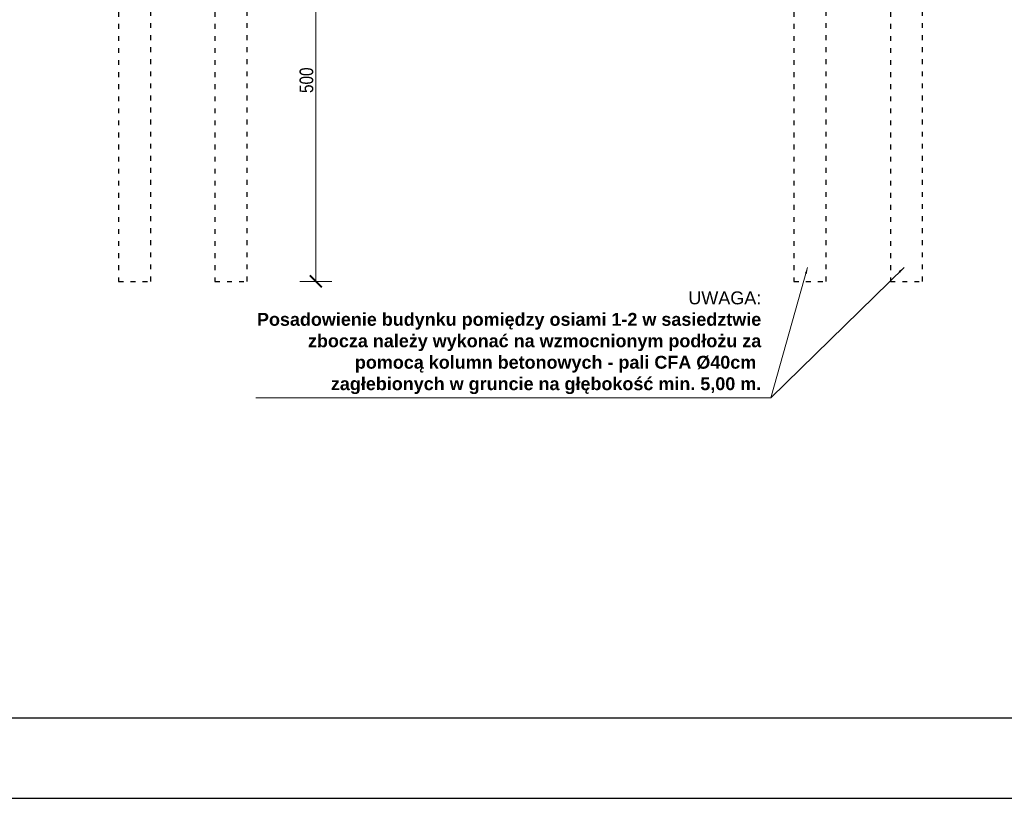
# Model space of a CAD drawing. Header units: inches. Extents: x 201967 to 338763, y -32705 to 30884.
# Tile 33 of 236: x 319353 to 320577, y -16159 to -15191. Entities that reach past the tile are written whole.
import ezdxf

# ---------------------------------------------------------------- set-up
doc = ezdxf.new("R2010")
doc.units = ezdxf.units.IN
doc.header["$MEASUREMENT"] = 0
doc.linetypes.add('ACAD_ISO03W100', pattern=[30, 12, -18])
for name, color, linetype, lineweight in [('01h KONSTRUKCJA pozycje', 253, 'Continuous', 13), ('30 WIDOK 1 005', 5, 'Continuous', 5), ('90 WYMIAR', 155, 'Continuous', 9), ('pale', 1, 'Continuous', 30)]:
    doc.layers.add(name, color=color, linetype=linetype, lineweight=lineweight)
doc.styles.add('100 arial', font='arial.ttf', dxfattribs={"width": 0.8, "height": 17})
doc.styles.add('OPIS', font='arial.ttf')
doc.styles.add('RomanS', font='romans.shx')
doc.dimstyles.new('100', dxfattribs={"dimscale": 10, "dimtxt": 17, "dimasz": 1.5, "dimexe": 2, "dimexo": 2, "dimgap": 0.3, "dimtad": 1, "dimdec": 1, "dimrnd": 0.5, "dimdsep": 46, "dimtxsty": '100 arial', "dimblk": 'ARCHTICK', "dimcen": 10, "dimclrd": 256, "dimclre": 256, "dimclrt": 256, "dimadec": 0, "dimazin": 0, "dimtfac": 1, "dimtdec": 1, "dimtix": 1, "dimtmove": 1, "dimatfit": 3, "dimfxl": 2, "dimfxlon": 1, "dimtolj": 1, "dimarcsym": 0})
doc.dimstyles.new('DIM100txt12', dxfattribs={"dimtxt": 12, "dimasz": 1.05, "dimexe": 0, "dimexo": 8, "dimgap": 4, "dimtad": 1, "dimdec": 7, "dimrnd": 0.5, "dimdsep": 46, "dimtxsty": 'RomanS', "dimblk1": 'DIM', "dimblk2": 'DIM', "dimsah": 1, "dimcen": 0.09, "dimse1": 1, "dimse2": 1, "dimclrt": 256, "dimadec": 1, "dimazin": 0, "dimtfac": 1, "dimtdec": 7, "dimtix": 1, "dimtofl": 0, "dimtmove": 2, "dimatfit": 3, "dimfxl": 1, "dimtolj": 1, "dimtzin": 0, "dimarcsym": 0})

# ---------------------------------------------------------------- blocks, each defined once
blk = doc.blocks.new('DIM')
for p, q in [((0, -13), (0, 13)), ((8, 0), (-8, 0))]:
    blk.add_line(p, q)
at = {"const_width": 1.71}
blk.add_lwpolyline([(5.71, 5.71), (-5.71, -5.71)], dxfattribs=at)
blk = doc.blocks.new('_ARCHTICK')
at = {"color": 0, "linetype": 'ByBlock', "const_width": 0.15}
blk.add_lwpolyline([(-0.5, -0.5), (0.5, 0.5)], dxfattribs=at)
blk = doc.blocks.new('*D2123')
at = {"layer": '90 WYMIAR', "lineweight": -2, "transparency": 16777216}
for p, q in [((-2494.5, -423.9), (-2454.5, -423.9)), ((-2474.5, -423.9), (-2474.5, -923.9)), ((-2494.5, -923.9), (-2454.5, -923.9))]:
    blk.add_line(p, q, dxfattribs=at)
at = {"layer": 'Defpoints', "color": 0, "transparency": 16777216}
for p in [(-2535, -423.9), (-2560, -923.9), (-2474.5, -923.9)]:
    blk.add_point(p, dxfattribs=at)
at = {"layer": '90 WYMIAR', "lineweight": -2, "transparency": 16777216, "xscale": 15, "yscale": 15, "zscale": 15}
for p, rotation in [((-2474.5, -423.9), 90), ((-2474.5, -923.9), 270)]:
    blk.add_blockref('_ARCHTICK', p, dxfattribs=dict(at, rotation=rotation))
at = {"layer": '90 WYMIAR', "transparency": 16777216, "insert": (-2486.2, -673.9), "char_height": 17, "attachment_point": 5, "rotation": 90, "style": '100 arial'}
blk.add_mtext('\\A1;500', dxfattribs=at)
blk = doc.blocks.new('1 przekrój A Jagielońska')
at = {"layer": 'pale', "linetype": 'ACAD_ISO03W100', "ltscale": 0.5}
for points in [[(-2720, -923.92), (-2680, -923.92), (-2680, -423.92), (-2720, -423.92)], [(-2600, -923.92), (-2560, -923.92), (-2560, -423.92), (-2600, -423.92)], [(-1880, -923.92), (-1840, -923.92), (-1840, -423.92), (-1880, -423.92)], [(-1760, -923.92), (-1720, -923.92), (-1720, -423.92), (-1760, -423.92)]]:
    blk.add_lwpolyline(points, close=True, dxfattribs=at)
at = {"layer": '01h KONSTRUKCJA pozycje', "insert": (-1920.59, -1000.29), "char_height": 16, "width": 628.5754, "attachment_point": 6, "style": 'OPIS'}
blk.add_mtext('UWAGA:\\P{\\A1;\\fArial|b1|i0|c238|p34;Posadowienie budynku pomiędzy osiami 1-2 w sasiedztwie zbocza należy wykonać na wzmocnionym podłożu za pomocą kolumn betonowych - pali CFA Ø40cm  zagłebionych w gruncie na głębokość min. 5,00 m.}', dxfattribs=at)
at = {"layer": '90 WYMIAR'}
dim = blk.add_linear_dim(base=(-2474.5, -923.92), p1=(-2535, -423.92), p2=(-2560, -923.92), angle=90, dimstyle='100', dxfattribs=at)
dim.commit()
dim.dimension.update_dxf_attribs({"geometry": '*D2123', "text_midpoint": (-2486.18, -673.92)})
at = {"layer": '01h KONSTRUKCJA pozycje', "annotation_type": 0, "has_hookline": 1, "hookline_direction": 1, "text_width": 628.58}
blk.add_leader([(-1862.89, -906.52), (-1908.59, -1068.8), (-1916.59, -1068.8)], dimstyle='DIM100txt12', override={"dimasz": 8, "dimgap": 4, "dimtad": 1}, dxfattribs=at)
at = {"layer": '01h KONSTRUKCJA pozycje'}
blk.add_leader([(-1742.89, -906.52), (-1908.59, -1068.8)], dimstyle='DIM100txt12', override={"dimasz": 8, "dimgap": 4, "dimtad": 1}, dxfattribs=at)

msp = doc.modelspace()

# ---------------------------------------------------------------- linework, layer by layer
at = {"layer": 'Defpoints'}
for points in [[(318927.98, -13188.58), (318927.98, -16158.58), (323127.98, -16158.58), (323127.98, -13188.58)], [(319027.98, -13288.58), (319027.98, -16058.58), (323027.98, -16058.58), (323027.98, -13288.58)]]:
    msp.add_lwpolyline(points, close=True, dxfattribs=at)

# ---------------------------------------------------------------- block references
at = {"layer": '30 WIDOK 1 005'}
msp.add_blockref('1 przekrój A Jagielońska', (322195.49, -14592.05), dxfattribs=at)

doc.saveas('drawing.dxf')
